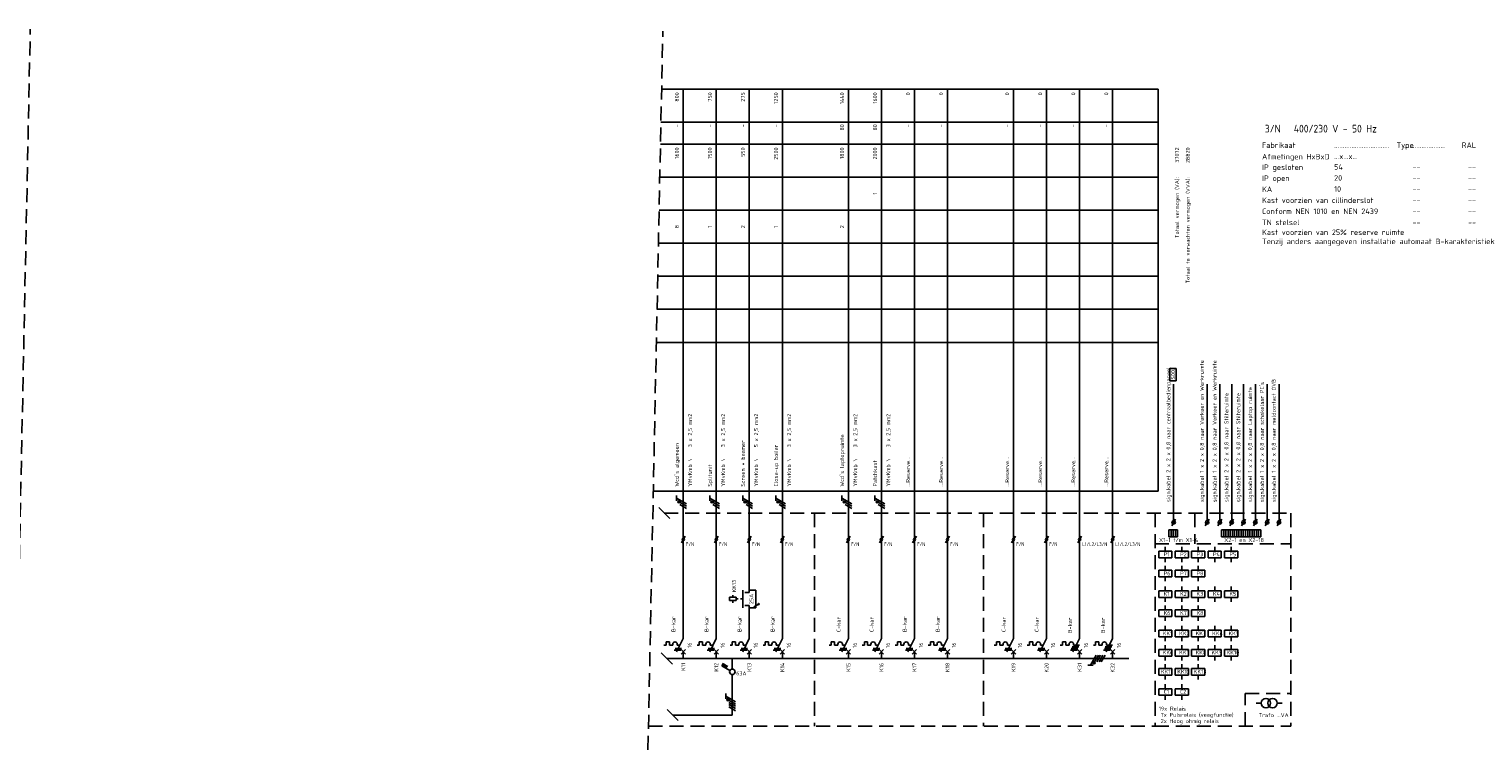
# Model space of a CAD drawing. Extents: x -1224 to 18134, y -20786 to 3554.
# Tile 42 of 88: x 3426 to 4086, y -1209 to -882. Entities that reach past the tile are written whole.
import ezdxf
from ezdxf.enums import TextEntityAlignment as Align

# ---------------------------------------------------------------- set-up
doc = ezdxf.new("R2010")
doc.units = 0
doc.linetypes.add('HIDDEN', pattern=[9.525, 6.35, -3.175])
doc.linetypes.add('STABI11', pattern=[2, 1, -1])
doc.layers.get('0').update_dxf_attribs({"linetype": 'CONTINUOUS'})
for name, color, linetype in [('BL$2----', 7, 'CONTINUOUS'), ('E-tekst', 2, 'CONTINUOUS'), ('EL$1----', 3, 'CONTINUOUS'), ('EL$1----_-1LK-A1', 3, 'CONTINUOUS'), ('EL$1----_1LK-A08', 3, 'CONTINUOUS'), ('EL$1----_BGLK-A01', 3, 'CONTINUOUS'), ('EL$1----_BGLK-A2', 3, 'CONTINUOUS'), ('EM6150--_MATEN', 2, 'CONTINUOUS'), ('kast', 1, 'CONTINUOUS')]:
    doc.layers.add(name, color=color, linetype=linetype)
doc.styles.add('2_5', font='ISO.shx', dxfattribs={"height": 2.5})
doc.styles.add('3_5', font='ISO.shx', dxfattribs={"height": 3.5})
doc.styles.add('BURO-018', font='ISO.shx', dxfattribs={"height": 1.8})
doc.styles.get("Standard").update_dxf_attribs({"font": 'iso.shx'})

# ---------------------------------------------------------------- blocks, each defined once
blk = doc.blocks.new('HL3')
at = {"color": 0, "linetype": 'Continuous'}
for p, q in [((-3, 6.98), (-3, 4.48)), ((-3, 5.73), (1.5, 3.13)), ((1.5, 2.13), (-1.5, 3.87)), ((1.5, 1.13), (-1.5, 2.87)), ((1.5, 0.13), (-1.5, 1.87)), ((1.5, -0.87), (-1.5, 0.87))]:
    blk.add_line(p, q, dxfattribs=at)
at = {"color": 0, "linetype": 'Continuous', "const_width": 0.5}
blk.add_lwpolyline([(-1.68, 4.12, 1), (-2.18, 4.12, 1)], format="xyb", close=True, dxfattribs=at)
at = {"color": 0, "linetype": 'Continuous'}
blk.add_circle((-1.93, 4.12), 0.5, dxfattribs=at)
blk = doc.blocks.new('L1')
at = {"color": 0, "linetype": 'Continuous'}
for p, q in [((-3, 73.98), (-3, 71.48)), ((-3, 72.73), (1.5, 70.13)), ((1.5, 69.13), (-1.5, 70.87)), ((1.5, 68.13), (-1.5, 69.87))]:
    blk.add_line(p, q, dxfattribs=at)
at = {"color": 0, "linetype": 'Continuous', "const_width": 0.5}
blk.add_lwpolyline([(-1.68, 71.12, 1), (-2.18, 71.12, 1)], format="xyb", close=True, dxfattribs=at)
at = {"color": 0, "linetype": 'Continuous'}
blk.add_circle((-1.93, 71.12), 0.5, dxfattribs=at)
blk = doc.blocks.new('00P')
at = {"color": 0, "linetype": 'Continuous'}
for p, q in [((0, 31), (3, 31)), ((3, 31), (3, 23)), ((3, 23), (0, 23))]:
    blk.add_line(p, q, dxfattribs=at)
blk = doc.blocks.new('B26')
at = {"color": 0, "linetype": 'Continuous'}
for p, q in [((0, 9), (0, 21)), ((-7.75, 7.5), (-7.75, 6)), ((-6.25, 7.5), (-7.75, 7.5)), ((-6.25, 6), (-6.25, 7.5)), ((0, 9), (-3, 3)), ((-7.75, 6), (-8.75, 6)), ((-6.25, 6), (-4.75, 6)), ((-4.75, 6.5), (-4.75, 6)), ((-4.125, 3.75), (-1.125, 3.75)), ((-3.75, 4.5), (-0.75, 4.5)), ((-2.75, 6.5), (-2.75, 6)), ((-2.75, 6), (-1.5, 6)), ((-1, 4), (1, 2)), ((-1, 2), (1, 4)), ((0, 0), (0, 3))]:
    blk.add_line(p, q, dxfattribs=at)
blk.add_arc((-3.75, 6.5), 1, 0, 180, dxfattribs=at)
at = {"color": 1, "style": 'BURO-018'}
blk.add_attdef('E_VRIJ1', (-3.548, 12), '', height=1.8, rotation=90, dxfattribs=at)
at = {"color": 1, "linetype": 'Continuous', "style": 'BURO-018'}
blk.add_attdef('E_IIA', text='', height=1.8, rotation=90, dxfattribs=at).set_placement((2, 6), align=Align.TOP_CENTER)
blk = doc.blocks.new('m1')
at = {"color": 0, "linetype": 'Continuous'}
blk.add_line((0, 21), (0, 33), dxfattribs=at)
blk = doc.blocks.new('b1s')
at = {"color": 0, "linetype": 'Continuous'}
blk.add_line((0, 33), (0, 54), dxfattribs=at)
blk = doc.blocks.new('m1s')
at = {"color": 0, "linetype": 'Continuous'}
blk.add_line((0, 54), (0, 66), dxfattribs=at)
blk = doc.blocks.new('M2')
at = {"color": 0, "linetype": 'Continuous'}
for p, q in [((-6, 27.75), (-9, 27.75)), ((-9, 27.75), (-9, 26.25)), ((-7.5, 27.75), (-7.5, 28.75)), ((-6, 26.25), (-6, 27.75)), ((-6, 27.25), (-6, 27.25)), ((-3, 23), (-3, 31)), ((-2, 30), (0, 30)), ((0, 30), (0, 33)), ((-9, 26.25), (-6, 26.25)), ((-7.5, 26.25), (-7.5, 25.25)), ((-2, 24), (0, 24)), ((0, 21), (0, 24))]:
    blk.add_line(p, q, dxfattribs=at)
at = {"color": 0, "linetype": 'STABI11'}
blk.add_line((-6, 27), (-3, 27), dxfattribs=at)
at = {"color": 1, "linetype": 'Continuous', "style": 'BURO-018'}
blk.add_attdef('E_VRIJ1', (-6, 30), '', height=1.8, rotation=90, dxfattribs=at)
blk.add_attdef('E_IMS', text='', height=1.8, rotation=90, dxfattribs=at).set_placement((0, 27), align=Align.TOP_CENTER)
blk = doc.blocks.new('B28')
at = {"color": 0, "linetype": 'Continuous'}
for p, q in [((0, 9), (0, 21)), ((-6.25, 7.5), (-7.75, 7.5)), ((-7.75, 7.5), (-7.75, 6)), ((-6.25, 6), (-6.25, 7.5)), ((0, 9), (-3, 3)), ((-7.75, 6), (-8.75, 6)), ((-6.25, 6), (-4.75, 6)), ((-4.75, 6.5), (-4.75, 6)), ((-4.75, 6.5), (-4.75, 6)), ((-4.12, 3.75), (-1.12, 3.75)), ((-3.75, 4.5), (-0.75, 4.5)), ((-3.38, 5.25), (-0.38, 5.25)), ((-2.75, 6.5), (-2.75, 6)), ((-2.75, 6), (0, 6)), ((-1, 4), (1, 2)), ((-1, 2), (1, 4)), ((0, 0), (0, 3))]:
    blk.add_line(p, q, dxfattribs=at)
blk.add_arc((-3.75, 6.5), 1, 0, 180, dxfattribs=at)
at = {"color": 1, "style": 'BURO-018'}
blk.add_attdef('E_VRIJ1', (-3.49, 11.47), '', height=1.8, rotation=90, dxfattribs=at)
at = {"color": 1, "linetype": 'Continuous', "style": 'BURO-018'}
blk.add_attdef('E_IIA', text='', height=1.8, rotation=90, dxfattribs=at).set_placement((2, 6), align=Align.TOP_CENTER)
blk = doc.blocks.new('1P')
at = {"color": 0, "linetype": 'Continuous'}
blk.add_line((1.5, 0.9), (-1.5, -0.9), dxfattribs=at)
blk = doc.blocks.new('0302A1_')
at = {"color": 0, "linetype": 'Continuous'}
blk.add_line((-0.87, -1.5), (0.87, 1.5), dxfattribs=at)
at = {"color": 0, "const_width": 0.5}
blk.add_lwpolyline([(-0.25, 0, 1), (0.25, 0, 1)], format="xyb", close=True, dxfattribs=at)
at = {"color": 0, "linetype": 'Continuous'}
blk.add_circle((0, 0), 0.5, dxfattribs=at)

msp = doc.modelspace()

# ---------------------------------------------------------------- linework, layer by layer
at = {"layer": 'BL$2----', "color": 3}
for p, q in [((3798.28, -1146.9), (3798.28, -1134.9)), ((3813.28, -1134.9), (3813.28, -1146.9)), ((3828.28, -1146.9), (3828.28, -1134.9)), ((3843.28, -1134.9), (3843.28, -1148.31))]:
    msp.add_line(p, q, dxfattribs=at)
at = {"layer": 'EL$1----', "linetype": 'HIDDEN'}
for p, q in [((3419.99, -1208.41), (3426.73, -882.19)), ((3707.25, -1209.43), (3713.99, -883.2))]:
    msp.add_line(p, q, dxfattribs=at)
at = {"layer": 'EL$1----'}
for p, q in [((3717.21, -1104.43), (3712.14, -1099.37)), ((3718.32, -1170.43), (3713.25, -1165.37)), ((3983.46, -1188.19), (3985.75, -1188.19)), ((3993.05, -1188.24), (3995.34, -1188.24)), ((3721.01, -1196.13), (3715.94, -1191.06)), ((3718.47, -1193.59), (3745.55, -1193.59))]:
    msp.add_line(p, q, dxfattribs=at)
at = {"layer": 'EL$1----', "linetype": 'Continuous'}
for p, q in [((3945.13, -1107.63), (3946.86, -1104.63)), ((3960.34, -1107.63), (3962.07, -1104.63)), ((3966.13, -1107.63), (3967.86, -1104.63)), ((3971.51, -1107.63), (3973.24, -1104.63)), ((3976.88, -1107.63), (3978.61, -1104.63)), ((3982.26, -1107.63), (3983.99, -1104.63)), ((3987.63, -1107.63), (3989.37, -1104.63)), ((3993.01, -1107.63), (3994.74, -1104.63)), ((3745.55, -1172.65), (3745.55, -1167.9)), ((3740.8, -1171.24), (3741.5, -1170.03)), ((3744.46, -1173.36), (3740.8, -1171.24)), ((3741.4, -1171.59), (3742.1, -1170.38)), ((3742.01, -1171.94), (3742.71, -1170.73)), ((3742.61, -1172.29), (3743.31, -1171.08)), ((3745.55, -1193.59), (3745.55, -1175.32))]:
    msp.add_line(p, q, dxfattribs=at)
for centre, radius in [((3945.99, -1106.13), 0.8), ((3961.21, -1106.13), 0.8), ((3967, -1106.13), 0.8), ((3972.37, -1106.13), 0.8), ((3977.75, -1106.13), 0.8), ((3983.12, -1106.13), 0.8), ((3988.5, -1106.13), 0.8), ((3993.88, -1106.13), 0.8), ((3745.55, -1173.98), 1.25)]:
    msp.add_circle(centre, radius, dxfattribs=at)
at = {"layer": 'EL$1----'}
for centre, radius in [((3757.55, -1143.24), 0.283), ((3987.9, -1188.19), 2.15), ((3990.9, -1188.19), 2.15)]:
    msp.add_circle(centre, radius, dxfattribs=at)
at = {"layer": 'EL$1----_-1LK-A1', "color": 1, "linetype": 'HIDDEN'}
for p, q in [((3937.53, -1115.92), (3999.26, -1115.92)), ((3937.53, -1198.63), (3999.26, -1198.63))]:
    msp.add_line(p, q, dxfattribs=at)
at = {"layer": 'EL$1----_-1LK-A1', "linetype": 'Continuous'}
for p, q in [((3945.22, -1119.19), (3939.22, -1119.19)), ((3939.22, -1119.19), (3939.22, -1122.19)), ((3939.22, -1122.19), (3945.22, -1122.19)), ((3942.22, -1119.19), (3942.22, -1117.19)), ((3942.22, -1122.19), (3942.22, -1124.19)), ((3945.22, -1122.19), (3945.22, -1119.19)), ((3945.22, -1120.19), (3945.22, -1120.19)), ((3952.69, -1119.19), (3946.69, -1119.19)), ((3946.69, -1119.19), (3946.69, -1122.19)), ((3946.69, -1122.19), (3952.69, -1122.19)), ((3949.69, -1119.19), (3949.69, -1117.19)), ((3949.69, -1122.19), (3949.69, -1124.19)), ((3952.69, -1122.19), (3952.69, -1119.19)), ((3952.69, -1120.19), (3952.69, -1120.19)), ((3960.17, -1119.19), (3954.17, -1119.19)), ((3954.17, -1119.19), (3954.17, -1122.19)), ((3954.17, -1122.19), (3960.17, -1122.19)), ((3957.17, -1119.19), (3957.17, -1117.19)), ((3957.17, -1122.19), (3957.17, -1124.19)), ((3960.17, -1122.19), (3960.17, -1119.19)), ((3960.17, -1120.19), (3960.17, -1120.19)), ((3967.64, -1119.19), (3961.64, -1119.19)), ((3961.64, -1119.19), (3961.64, -1122.19)), ((3961.64, -1122.19), (3967.64, -1122.19)), ((3964.64, -1119.19), (3964.64, -1117.19)), ((3964.64, -1122.19), (3964.64, -1124.19)), ((3967.64, -1122.19), (3967.64, -1119.19)), ((3967.64, -1120.19), (3967.64, -1120.19)), ((3975.11, -1119.19), (3969.11, -1119.19)), ((3969.11, -1119.19), (3969.11, -1122.19)), ((3969.11, -1122.19), (3975.11, -1122.19)), ((3972.11, -1119.19), (3972.11, -1117.19)), ((3972.11, -1122.19), (3972.11, -1124.19)), ((3975.11, -1122.19), (3975.11, -1119.19)), ((3975.11, -1120.19), (3975.11, -1120.19)), ((3945.22, -1127.88), (3939.22, -1127.88)), ((3939.22, -1127.88), (3939.22, -1130.88)), ((3942.22, -1127.88), (3942.22, -1125.88)), ((3945.22, -1130.88), (3945.22, -1127.88)), ((3945.22, -1128.88), (3945.22, -1128.88)), ((3952.69, -1127.88), (3946.69, -1127.88)), ((3946.69, -1127.88), (3946.69, -1130.88)), ((3949.69, -1127.88), (3949.69, -1125.88)), ((3952.69, -1130.88), (3952.69, -1127.88)), ((3952.69, -1128.88), (3952.69, -1128.88)), ((3960.17, -1127.88), (3954.17, -1127.88)), ((3954.17, -1127.88), (3954.17, -1130.88)), ((3957.17, -1127.88), (3957.17, -1125.88)), ((3960.17, -1130.88), (3960.17, -1127.88)), ((3960.17, -1128.88), (3960.17, -1128.88)), ((3939.22, -1130.88), (3945.22, -1130.88)), ((3942.22, -1130.88), (3942.22, -1132.88)), ((3942.22, -1137.18), (3942.22, -1135.18)), ((3946.69, -1130.88), (3952.69, -1130.88)), ((3949.69, -1130.88), (3949.69, -1132.88)), ((3949.69, -1137.18), (3949.69, -1135.18)), ((3954.17, -1130.88), (3960.17, -1130.88)), ((3957.17, -1130.88), (3957.17, -1132.88)), ((3957.17, -1137.18), (3957.17, -1135.18)), ((3964.64, -1137.18), (3964.64, -1135.18)), ((3972.11, -1137.18), (3972.11, -1135.18)), ((3945.22, -1137.18), (3939.22, -1137.18)), ((3939.22, -1137.18), (3939.22, -1140.18)), ((3939.22, -1140.18), (3945.22, -1140.18)), ((3942.22, -1140.18), (3942.22, -1142.18)), ((3945.22, -1140.18), (3945.22, -1137.18)), ((3945.22, -1138.18), (3945.22, -1138.18)), ((3952.69, -1137.18), (3946.69, -1137.18)), ((3946.69, -1137.18), (3946.69, -1140.18)), ((3946.69, -1140.18), (3952.69, -1140.18)), ((3949.69, -1140.18), (3949.69, -1142.18)), ((3952.69, -1140.18), (3952.69, -1137.18)), ((3952.69, -1138.18), (3952.69, -1138.18)), ((3960.17, -1137.18), (3954.17, -1137.18)), ((3954.17, -1137.18), (3954.17, -1140.18)), ((3954.17, -1140.18), (3960.17, -1140.18)), ((3957.17, -1140.18), (3957.17, -1142.18)), ((3960.17, -1140.18), (3960.17, -1137.18)), ((3960.17, -1138.18), (3960.17, -1138.18)), ((3967.64, -1137.18), (3961.64, -1137.18)), ((3961.64, -1137.18), (3961.64, -1140.18)), ((3961.64, -1140.18), (3967.64, -1140.18)), ((3964.64, -1140.18), (3964.64, -1142.18)), ((3967.64, -1140.18), (3967.64, -1137.18)), ((3967.64, -1138.18), (3967.64, -1138.18)), ((3975.11, -1137.18), (3969.11, -1137.18)), ((3969.11, -1137.18), (3969.11, -1140.18)), ((3969.11, -1140.18), (3975.11, -1140.18)), ((3972.11, -1140.18), (3972.11, -1142.18)), ((3975.11, -1140.18), (3975.11, -1137.18)), ((3975.11, -1138.18), (3975.11, -1138.18)), ((3945.22, -1145.87), (3939.22, -1145.87)), ((3939.22, -1145.87), (3939.22, -1148.87)), ((3939.22, -1148.87), (3945.22, -1148.87)), ((3942.22, -1145.87), (3942.22, -1143.87)), ((3942.22, -1148.87), (3942.22, -1150.87)), ((3945.22, -1148.87), (3945.22, -1145.87)), ((3945.22, -1146.87), (3945.22, -1146.87)), ((3952.69, -1145.87), (3946.69, -1145.87)), ((3946.69, -1145.87), (3946.69, -1148.87)), ((3946.69, -1148.87), (3952.69, -1148.87)), ((3949.69, -1145.87), (3949.69, -1143.87)), ((3949.69, -1148.87), (3949.69, -1150.87)), ((3952.69, -1148.87), (3952.69, -1145.87)), ((3952.69, -1146.87), (3952.69, -1146.87)), ((3960.17, -1145.87), (3954.17, -1145.87)), ((3954.17, -1145.87), (3954.17, -1148.87)), ((3954.17, -1148.87), (3960.17, -1148.87)), ((3957.17, -1145.87), (3957.17, -1143.87)), ((3957.17, -1148.87), (3957.17, -1150.87)), ((3960.17, -1148.87), (3960.17, -1145.87)), ((3960.17, -1146.87), (3960.17, -1146.87)), ((3945.22, -1155.11), (3939.22, -1155.11)), ((3939.22, -1155.11), (3939.22, -1158.11)), ((3942.22, -1155.11), (3942.22, -1153.11)), ((3945.22, -1158.11), (3945.22, -1155.11)), ((3952.69, -1155.11), (3946.69, -1155.11)), ((3946.69, -1155.11), (3946.69, -1158.11)), ((3949.69, -1155.11), (3949.69, -1153.11)), ((3952.69, -1158.11), (3952.69, -1155.11)), ((3960.17, -1155.11), (3954.17, -1155.11)), ((3954.17, -1155.11), (3954.17, -1158.11)), ((3957.17, -1155.11), (3957.17, -1153.11)), ((3960.17, -1158.11), (3960.17, -1155.11)), ((3967.64, -1155.11), (3961.64, -1155.11)), ((3961.64, -1155.11), (3961.64, -1158.11)), ((3964.64, -1155.11), (3964.64, -1153.11)), ((3967.64, -1158.11), (3967.64, -1155.11)), ((3975.11, -1155.11), (3969.11, -1155.11)), ((3969.11, -1155.11), (3969.11, -1158.11)), ((3972.11, -1155.11), (3972.11, -1153.11)), ((3975.11, -1158.11), (3975.11, -1155.11)), ((3939.22, -1158.11), (3945.22, -1158.11)), ((3942.22, -1158.11), (3942.22, -1160.11)), ((3942.22, -1163.8), (3942.22, -1161.8)), ((3945.22, -1156.11), (3945.22, -1156.11)), ((3946.69, -1158.11), (3952.69, -1158.11)), ((3949.69, -1158.11), (3949.69, -1160.11)), ((3949.69, -1163.8), (3949.69, -1161.8)), ((3952.69, -1156.11), (3952.69, -1156.11)), ((3954.17, -1158.11), (3960.17, -1158.11)), ((3957.17, -1158.11), (3957.17, -1160.11)), ((3957.17, -1163.8), (3957.17, -1161.8)), ((3960.17, -1156.11), (3960.17, -1156.11)), ((3961.64, -1158.11), (3967.64, -1158.11)), ((3964.64, -1158.11), (3964.64, -1160.11)), ((3964.64, -1163.8), (3964.64, -1161.8)), ((3967.64, -1156.11), (3967.64, -1156.11)), ((3969.11, -1158.11), (3975.11, -1158.11)), ((3972.11, -1158.11), (3972.11, -1160.11)), ((3972.11, -1163.8), (3972.11, -1161.8)), ((3975.11, -1156.11), (3975.11, -1156.11)), ((3945.22, -1163.8), (3939.22, -1163.8)), ((3939.22, -1163.8), (3939.22, -1166.8)), ((3939.22, -1166.8), (3945.22, -1166.8)), ((3942.22, -1166.8), (3942.22, -1168.8)), ((3945.22, -1166.8), (3945.22, -1163.8)), ((3945.22, -1164.8), (3945.22, -1164.8)), ((3952.69, -1163.8), (3946.69, -1163.8)), ((3946.69, -1163.8), (3946.69, -1166.8)), ((3946.69, -1166.8), (3952.69, -1166.8)), ((3949.69, -1166.8), (3949.69, -1168.8)), ((3952.69, -1166.8), (3952.69, -1163.8)), ((3952.69, -1164.8), (3952.69, -1164.8)), ((3960.17, -1163.8), (3954.17, -1163.8)), ((3954.17, -1163.8), (3954.17, -1166.8)), ((3954.17, -1166.8), (3960.17, -1166.8)), ((3957.17, -1166.8), (3957.17, -1168.8)), ((3960.17, -1166.8), (3960.17, -1163.8)), ((3960.17, -1164.8), (3960.17, -1164.8)), ((3967.64, -1163.8), (3961.64, -1163.8)), ((3961.64, -1163.8), (3961.64, -1166.8)), ((3961.64, -1166.8), (3967.64, -1166.8)), ((3964.64, -1166.8), (3964.64, -1168.8)), ((3967.64, -1166.8), (3967.64, -1163.8)), ((3967.64, -1164.8), (3967.64, -1164.8)), ((3975.11, -1163.8), (3969.11, -1163.8)), ((3969.11, -1163.8), (3969.11, -1166.8)), ((3969.11, -1166.8), (3975.11, -1166.8)), ((3972.11, -1166.8), (3972.11, -1168.8)), ((3975.11, -1166.8), (3975.11, -1163.8)), ((3975.11, -1164.8), (3975.11, -1164.8)), ((3945.22, -1172.49), (3939.22, -1172.49)), ((3939.22, -1172.49), (3939.22, -1175.49)), ((3942.22, -1172.49), (3942.22, -1170.49)), ((3945.22, -1175.49), (3945.22, -1172.49)), ((3945.22, -1173.49), (3945.22, -1173.49)), ((3952.69, -1172.49), (3946.69, -1172.49)), ((3946.69, -1172.49), (3946.69, -1175.49)), ((3949.69, -1172.49), (3949.69, -1170.49)), ((3952.69, -1175.49), (3952.69, -1172.49)), ((3952.69, -1173.49), (3952.69, -1173.49)), ((3960.17, -1172.49), (3954.17, -1172.49)), ((3954.17, -1172.49), (3954.17, -1175.49)), ((3957.17, -1172.49), (3957.17, -1170.49)), ((3960.17, -1175.49), (3960.17, -1172.49)), ((3960.17, -1173.49), (3960.17, -1173.49)), ((3939.22, -1175.49), (3945.22, -1175.49)), ((3945.22, -1181.63), (3939.22, -1181.63)), ((3939.22, -1181.63), (3939.22, -1184.63)), ((3942.22, -1175.49), (3942.22, -1177.49)), ((3942.22, -1181.63), (3942.22, -1179.63)), ((3945.22, -1184.63), (3945.22, -1181.63)), ((3946.69, -1175.49), (3952.69, -1175.49)), ((3952.69, -1181.63), (3946.69, -1181.63)), ((3946.69, -1181.63), (3946.69, -1184.63)), ((3949.69, -1175.49), (3949.69, -1177.49)), ((3949.69, -1181.63), (3949.69, -1179.63)), ((3952.69, -1184.63), (3952.69, -1181.63)), ((3954.17, -1175.49), (3960.17, -1175.49)), ((3957.17, -1175.49), (3957.17, -1177.49)), ((3939.22, -1184.63), (3945.22, -1184.63)), ((3942.22, -1184.63), (3942.22, -1186.63)), ((3945.22, -1182.63), (3945.22, -1182.63)), ((3946.69, -1184.63), (3952.69, -1184.63)), ((3949.69, -1184.63), (3949.69, -1186.63)), ((3952.69, -1182.63), (3952.69, -1182.63))]:
    msp.add_line(p, q, dxfattribs=at)
at = {"layer": 'EL$1----_1LK-A08', "color": 2}
for p, q in [((3944.34, -1041.84), (3944.34, -1036.31)), ((3944.34, -1036.31), (3947.17, -1036.31)), ((3947.17, -1036.31), (3947.17, -1041.84)), ((3947.17, -1041.84), (3944.34, -1041.84))]:
    msp.add_line(p, q, dxfattribs=at)
at = {"layer": 'EL$1----_1LK-A08'}
for p, q in [((3945.99, -1105.33), (3945.99, -1043.32)), ((3961.21, -1105.33), (3961.21, -1043.32)), ((3967, -1105.33), (3967, -1043.32)), ((3972.37, -1105.33), (3972.37, -1043.32)), ((3977.75, -1105.33), (3977.75, -1043.32)), ((3983.12, -1105.33), (3983.12, -1043.32)), ((3988.5, -1105.33), (3988.5, -1043.32)), ((3993.88, -1105.33), (3993.88, -1043.32)), ((3943.83, -1109.44), (3943.83, -1112.68)), ((3943.83, -1109.44), (3944.82, -1109.44)), ((3943.83, -1112.68), (3944.82, -1112.68)), ((3944.82, -1109.44), (3944.82, -1112.68)), ((3944.82, -1109.44), (3944.82, -1112.68)), ((3944.82, -1109.44), (3945.81, -1109.44)), ((3944.82, -1112.68), (3945.81, -1112.68)), ((3945.81, -1109.44), (3945.81, -1112.68)), ((3945.81, -1109.44), (3945.81, -1112.68)), ((3945.81, -1109.44), (3946.8, -1109.44)), ((3945.81, -1112.68), (3946.8, -1112.68)), ((3946.8, -1109.44), (3946.8, -1112.68)), ((3946.8, -1109.44), (3946.8, -1112.68)), ((3946.8, -1109.44), (3947.78, -1109.44)), ((3946.8, -1112.68), (3947.78, -1112.68)), ((3947.78, -1109.44), (3947.78, -1112.68)), ((3967.76, -1109.44), (3967.76, -1112.68)), ((3967.76, -1109.44), (3968.75, -1109.44)), ((3967.76, -1112.68), (3968.75, -1112.68)), ((3968.75, -1109.44), (3968.75, -1112.68)), ((3968.75, -1109.44), (3968.75, -1112.68)), ((3968.75, -1109.44), (3969.74, -1109.44)), ((3968.75, -1112.68), (3969.74, -1112.68)), ((3969.74, -1109.44), (3969.74, -1112.68)), ((3969.74, -1109.44), (3969.74, -1112.68)), ((3969.74, -1109.44), (3970.72, -1109.44)), ((3969.74, -1112.68), (3970.72, -1112.68)), ((3970.72, -1109.44), (3970.72, -1112.68)), ((3970.72, -1109.44), (3970.72, -1112.68)), ((3970.72, -1109.44), (3971.71, -1109.44)), ((3970.72, -1112.68), (3971.71, -1112.68)), ((3971.71, -1109.44), (3971.71, -1112.68)), ((3971.71, -1109.44), (3971.71, -1112.68)), ((3971.71, -1109.44), (3972.7, -1109.44)), ((3971.71, -1112.68), (3972.7, -1112.68)), ((3972.7, -1109.44), (3972.7, -1112.68)), ((3972.7, -1109.44), (3972.7, -1112.68)), ((3972.7, -1109.44), (3973.69, -1109.44)), ((3972.7, -1112.68), (3973.69, -1112.68)), ((3973.69, -1109.44), (3973.69, -1112.68)), ((3973.69, -1109.44), (3973.69, -1112.68)), ((3973.69, -1109.44), (3974.68, -1109.44)), ((3973.69, -1112.68), (3974.68, -1112.68)), ((3974.68, -1109.44), (3974.68, -1112.68)), ((3974.68, -1109.44), (3974.68, -1112.68)), ((3974.68, -1109.44), (3975.66, -1109.44)), ((3974.68, -1112.68), (3975.66, -1112.68)), ((3975.66, -1109.44), (3975.66, -1112.68)), ((3975.66, -1109.44), (3975.66, -1112.68)), ((3975.66, -1109.44), (3976.65, -1109.44)), ((3975.66, -1112.68), (3976.65, -1112.68)), ((3976.65, -1109.44), (3976.65, -1112.68)), ((3976.65, -1109.44), (3976.65, -1112.68)), ((3976.65, -1109.44), (3977.64, -1109.44)), ((3976.65, -1112.68), (3977.64, -1112.68)), ((3977.64, -1109.44), (3977.64, -1112.68)), ((3977.64, -1109.44), (3977.64, -1112.68)), ((3977.64, -1109.44), (3977.64, -1112.68)), ((3977.64, -1109.44), (3978.63, -1109.44)), ((3977.64, -1112.68), (3978.63, -1112.68)), ((3978.63, -1109.44), (3978.63, -1112.68)), ((3978.63, -1109.44), (3978.63, -1112.68)), ((3978.63, -1109.44), (3979.62, -1109.44)), ((3978.63, -1112.68), (3979.62, -1112.68)), ((3979.62, -1109.44), (3979.62, -1112.68)), ((3979.62, -1109.44), (3979.62, -1112.68)), ((3979.62, -1109.44), (3980.6, -1109.44)), ((3979.62, -1112.68), (3980.6, -1112.68)), ((3980.6, -1109.44), (3980.6, -1112.68)), ((3980.6, -1109.44), (3980.6, -1112.68)), ((3980.6, -1109.44), (3981.59, -1109.44)), ((3980.6, -1112.68), (3981.59, -1112.68)), ((3981.59, -1109.44), (3981.59, -1112.68)), ((3981.59, -1109.44), (3981.59, -1112.68)), ((3981.59, -1109.44), (3982.58, -1109.44)), ((3981.59, -1112.68), (3982.58, -1112.68)), ((3982.58, -1109.44), (3982.58, -1112.68)), ((3982.58, -1109.44), (3982.58, -1112.68)), ((3982.58, -1109.44), (3983.57, -1109.44)), ((3982.58, -1112.68), (3983.57, -1112.68)), ((3983.57, -1109.44), (3983.57, -1112.68)), ((3983.57, -1109.44), (3983.57, -1112.68)), ((3983.57, -1109.44), (3984.55, -1109.44)), ((3983.57, -1112.68), (3984.55, -1112.68)), ((3984.55, -1109.44), (3984.55, -1112.68)), ((3984.55, -1109.44), (3984.55, -1112.68)), ((3984.55, -1109.44), (3985.54, -1109.44)), ((3984.55, -1112.68), (3985.54, -1112.68)), ((3985.54, -1109.44), (3985.54, -1112.68)), ((3985.54, -1109.44), (3985.54, -1112.68))]:
    msp.add_line(p, q, dxfattribs=at)
at = {"layer": 'EL$1----_BGLK-A01', "color": 1}
for p, q in [((3713.45, -909.4), (3939.03, -909.4)), ((3939.03, -1091.9), (3939.03, -909.4)), ((3713.14, -924.4), (3939.03, -924.4)), ((3712.93, -934.4), (3939.03, -934.4)), ((3712.62, -949.4), (3939.03, -949.4)), ((3712.31, -964.4), (3939.03, -964.4)), ((3712, -979.4), (3939.03, -979.4)), ((3711.69, -994.4), (3939.03, -994.4)), ((3711.38, -1009.4), (3939.03, -1009.4)), ((3711.07, -1024.4), (3939.03, -1024.4)), ((3709.68, -1091.9), (3939.03, -1091.9))]:
    msp.add_line(p, q, dxfattribs=at)
at = {"layer": 'EL$1----_BGLK-A01'}
for p, q in [((3723.28, -1101.9), (3723.28, -909.4)), ((3738.28, -1101.9), (3738.28, -909.4)), ((3753.28, -1101.9), (3753.28, -909.4)), ((3768.28, -1101.9), (3768.28, -909.4)), ((3798.28, -1101.9), (3798.28, -909.4)), ((3813.28, -1101.9), (3813.28, -909.4)), ((3828.28, -1101.9), (3828.28, -909.4)), ((3843.28, -1101.9), (3843.28, -909.4)), ((3873.28, -1101.9), (3873.28, -909.4)), ((3888.28, -1101.9), (3888.28, -909.4)), ((3903.28, -1101.9), (3903.28, -909.4)), ((3918.28, -1101.9), (3918.28, -909.4))]:
    msp.add_line(p, q, dxfattribs=at)
at = {"layer": 'EL$1----_BGLK-A01', "color": 1, "linetype": 'HIDDEN'}
for p, q in [((3714.68, -1101.9), (3841.24, -1101.9)), ((3937.53, -1101.9), (3937.53, -1198.63))]:
    msp.add_line(p, q, dxfattribs=at)
at = {"layer": 'EL$1----_BGLK-A01'}
for points in [[(3730.78, -1167.9, 0.7, 0.7, 0), (3715.78, -1167.9, 0.7, 0.7, 0)], [(3745.78, -1167.9, 0.7, 0.7, 0), (3730.78, -1167.9, 0.7, 0.7, 0)], [(3760.78, -1167.9, 0.7, 0.7, 0), (3745.78, -1167.9, 0.7, 0.7, 0)], [(3775.78, -1167.9, 0.7, 0.7, 0), (3760.78, -1167.9, 0.7, 0.7, 0)], [(3790.78, -1167.9, 0.7, 0.7, 0), (3775.78, -1167.9, 0.7, 0.7, 0)], [(3805.78, -1167.9, 0.7, 0.7, 0), (3790.78, -1167.9, 0.7, 0.7, 0)], [(3820.78, -1167.9, 0.7, 0.7, 0), (3805.78, -1167.9, 0.7, 0.7, 0)], [(3835.78, -1167.9, 0.7, 0.7, 0), (3820.78, -1167.9, 0.7, 0.7, 0)], [(3850.78, -1167.9, 0.7, 0.7, 0), (3835.78, -1167.9, 0.7, 0.7, 0)], [(3865.78, -1167.9, 0.7, 0.7, 0), (3850.78, -1167.9, 0.7, 0.7, 0)], [(3880.78, -1167.9, 0.7, 0.7, 0), (3865.78, -1167.9, 0.7, 0.7, 0)], [(3895.78, -1167.9, 0.7, 0.7, 0), (3880.78, -1167.9, 0.7, 0.7, 0)], [(3910.78, -1167.9, 0.7, 0.7, 0), (3895.78, -1167.9, 0.7, 0.7, 0)], [(3925.78, -1167.9, 0.7, 0.7, 0), (3910.78, -1167.9, 0.7, 0.7, 0)]]:
    msp.add_lwpolyline(points, format="xyseb", dxfattribs=at)
at = {"layer": 'EL$1----_BGLK-A2', "color": 1, "linetype": 'HIDDEN'}
for p, q in [((3714.68, -1101.9), (3999.26, -1101.9)), ((3782.85, -1101.9), (3782.85, -1198.63)), ((3859.61, -1101.9), (3859.61, -1198.63)), ((3937.53, -1101.9), (3937.53, -1198.63)), ((3955.6, -1101.9), (3955.6, -1115.92)), ((3999.26, -1101.9), (3999.26, -1198.63)), ((3978.51, -1198.63), (3978.51, -1183.89)), ((3978.51, -1183.89), (3999.26, -1183.89))]:
    msp.add_line(p, q, dxfattribs=at)
at = {"layer": 'kast', "color": 1, "linetype": 'HIDDEN'}
msp.add_line((3707.47, -1198.63), (3937.53, -1198.63), dxfattribs=at)

# ---------------------------------------------------------------- block references
at = {"layer": 'EL$1----'}
for name, p in [('L1', (3723.28, -1167.9)), ('L1', (3738.28, -1167.9)), ('L1', (3753.28, -1167.9)), ('L1', (3768.28, -1167.9)), ('L1', (3798.28, -1167.9)), ('L1', (3813.28, -1167.9)), ('0302A1_', (3723.28, -1113.9)), ('0302A1_', (3738.28, -1113.9)), ('0302A1_', (3753.28, -1113.9)), ('0302A1_', (3768.28, -1113.9)), ('0302A1_', (3798.28, -1113.9)), ('0302A1_', (3813.28, -1113.9)), ('0302A1_', (3828.28, -1113.9)), ('0302A1_', (3843.28, -1113.9)), ('0302A1_', (3873.28, -1113.9)), ('0302A1_', (3888.28, -1113.9)), ('0302A1_', (3903.28, -1113.9)), ('0302A1_', (3918.28, -1113.9)), ('00P', (3753.28, -1167.9)), ('HL3', (3745.55, -1190.75))]:
    msp.add_blockref(name, p, dxfattribs=at)
at = {"layer": 'EL$1----', "xscale": 0.6399999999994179, "yscale": 0.6399999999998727, "zscale": 0.6400000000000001}
msp.add_blockref('1P', (3756.36, -1143.93), dxfattribs=at)
at = {"layer": 'EL$1----', "color": 1, "rotation": 90}
msp.add_blockref('HL3', (3913.98, -1167.9), dxfattribs=at)
at = {"layer": 'EL$1----_BGLK-A01'}
for name, p in [('m1s', (3723.28, -1167.9)), ('m1s', (3738.28, -1167.9)), ('m1s', (3753.28, -1167.9)), ('m1s', (3768.28, -1167.9)), ('m1s', (3798.28, -1167.9)), ('m1s', (3813.28, -1167.9)), ('m1s', (3828.28, -1167.9)), ('m1s', (3843.28, -1167.9)), ('m1s', (3873.28, -1167.9)), ('m1s', (3888.28, -1167.9)), ('m1s', (3903.28, -1167.9)), ('m1s', (3918.28, -1167.9)), ('b1s', (3723.28, -1167.9)), ('b1s', (3738.28, -1167.9)), ('b1s', (3753.28, -1167.9)), ('b1s', (3768.28, -1167.9)), ('b1s', (3798.28, -1167.9)), ('b1s', (3813.28, -1167.9)), ('b1s', (3828.28, -1167.9)), ('b1s', (3843.28, -1167.9)), ('b1s', (3873.28, -1167.9)), ('b1s', (3888.28, -1167.9)), ('b1s', (3903.28, -1167.9)), ('b1s', (3918.28, -1167.9)), ('m1', (3723.28, -1167.9)), ('m1', (3738.28, -1167.9)), ('m1', (3768.28, -1167.9)), ('m1', (3873.28, -1167.9)), ('m1', (3888.28, -1167.9)), ('m1', (3903.28, -1167.9)), ('m1', (3918.28, -1167.9))]:
    msp.add_blockref(name, p, dxfattribs=at)
for name, p, values in [('M2', (3753.28, -1167.9), {'E_IMS': '25A', 'E_VRIJ1': 'KK13'}), ('B26', (3723.28, -1167.9), {'E_IIA': '16', 'E_VRIJ1': 'B-kar'}), ('B26', (3738.28, -1167.9), {'E_IIA': '16', 'E_VRIJ1': 'B-kar'}), ('B26', (3753.28, -1167.9), {'E_IIA': '16', 'E_VRIJ1': 'B-kar'}), ('B26', (3768.28, -1167.9), {'E_IIA': '16', 'E_VRIJ1': 'B-kar'}), ('B26', (3798.28, -1167.9), {'E_IIA': '16', 'E_VRIJ1': 'C-kar'}), ('B26', (3813.28, -1167.9), {'E_IIA': '16', 'E_VRIJ1': 'C-kar'}), ('B26', (3828.28, -1167.9), {'E_IIA': '16', 'E_VRIJ1': 'B-kar'}), ('B26', (3843.28, -1167.9), {'E_IIA': '16', 'E_VRIJ1': 'B-kar'}), ('B26', (3873.28, -1167.9), {'E_IIA': '16', 'E_VRIJ1': 'C-kar'}), ('B26', (3888.28, -1167.9), {'E_IIA': '16', 'E_VRIJ1': 'C-kar'}), ('B28', (3903.28, -1167.9), {'E_IIA': '16', 'E_VRIJ1': 'B-kar'}), ('B28', (3918.28, -1167.9), {'E_IIA': '16', 'E_VRIJ1': 'B-kar'})]:
    msp.add_blockref(name, p, dxfattribs=at).add_auto_attribs(values)

# ---------------------------------------------------------------- texts
at = {"layer": 'E-tekst', "color": 1, "width": 0.8}
for s, p in [('F/N', (3724.52, -1116.91)), ('F/N', (3739.52, -1116.91)), ('F/N', (3754.52, -1116.91)), ('F/N', (3769.52, -1116.91)), ('F/N', (3799.52, -1116.91)), ('F/N', (3814.52, -1116.91)), ('F/N', (3829.52, -1116.91)), ('F/N', (3844.52, -1116.91)), ('F/N', (3874.52, -1116.91)), ('F/N', (3889.52, -1116.91)), ('L1/L2/L3/N', (3904.52, -1116.91)), ('L1/L2/L3/N', (3919.52, -1116.91))]:
    msp.add_text(s, height=1.8, dxfattribs=at).set_placement(p)
at = {"layer": 'EL$1----', "color": 1, "style": 'BURO-018'}
msp.add_text('S00..', height=1.8, rotation=90, dxfattribs=at).set_placement((3944.82, -1041.31), align=Align.TOP_LEFT)
msp.add_text('63A', height=1.8, dxfattribs=at).set_placement((3749.67, -1173.76), align=Align.TOP_CENTER)
at = {"layer": 'EL$1----_-1LK-A1', "color": 1, "style": 'BURO-018'}
for s, p in [('sign.kabel 2 x 2 x 0,8 naar centraalbedienpaneel', (3944.49, -1096.96)), ('sign.kabel 1 x 2 x 0,8 naar Verkeer en Werkruimte', (3959.71, -1096.96)), ('sign.kabel 1 x 2 x 0,8 naar Verkeer en Werkruimte', (3965.49, -1096.96)), ("sign.kabel 1 x 2 x 0,8 naar schakelaar PC's", (3987, -1096.96)), ('sign.kabel 1 x 2 x 0,8 naar meldcontact OVB', (3992.37, -1096.96)), ('sign.kabel 2 x 2 x 0,8 naar Stilteruimte', (3970.87, -1096.96)), ('sign.kabel 2 x 2 x 0,8 naar Stilteruimte', (3976.25, -1096.96)), ('sign.kabel 1 x 2 x 0,8 naar Laptop ruimte', (3981.62, -1096.96))]:
    msp.add_text(s, height=1.8, rotation=90, dxfattribs=at).set_placement(p)
at = {"layer": 'EL$1----_-1LK-A1', "color": 1, "linetype": 'Continuous', "style": 'BURO-018'}
for s, p in [('X1-1 t/m X1-4', (3939.4, -1115.04)), ('X2-1 en X2-18', (3968.99, -1115.04)), ('P1', (3941.44, -1121.49)), ('P2', (3948.92, -1121.49)), ('P3', (3956.39, -1121.49)), ('P4', (3963.86, -1121.49)), ('P5', (3971.34, -1121.49)), ('P6', (3941.44, -1130.18)), ('P7', (3948.92, -1130.18)), ('P8', (3956.39, -1130.18)), ('K1', (3941.44, -1139.48)), ('K2', (3948.92, -1139.48)), ('K3', (3956.39, -1139.48)), ('K4', (3963.86, -1139.48)), ('K5', (3971.34, -1139.48)), ('K6', (3941.44, -1148.17)), ('K7', (3948.92, -1148.17)), ('K8', (3956.39, -1148.17)), ('KK1', (3941.06, -1157.41)), ('KK2', (3948.53, -1157.41)), ('KK3', (3956.01, -1157.41)), ('KK4', (3963.48, -1157.41)), ('KK5', (3970.95, -1157.41)), ('KK6', (3941.06, -1166.1)), ('KK7', (3948.53, -1166.1)), ('KK8', (3956.01, -1166.1)), ('KK9', (3963.22, -1166.1)), ('KK10', (3970.09, -1166.1)), ('KK11', (3940.2, -1174.79)), ('KK12', (3947.67, -1174.79)), ('KK13', (3955.14, -1174.79)), ('C1', (3941.44, -1183.93)), ('C2', (3948.92, -1183.93)), ('19x Relais', (3939.22, -1191.59)), ('7x Pulsrelais (veegfunctie)', (3940.12, -1194.4)), ('Trafo ...VA', (3984.65, -1194.54)), ('2x Hoog ohmig relais', (3940.14, -1197.23))]:
    msp.add_text(s, height=1.8, dxfattribs=at).set_placement(p)
at = {"layer": 'EL$1----_BGLK-A01', "color": 1, "style": 'BURO-018'}
for s, p in [('800', (3721.28, -910.9)), ('750', (3736.28, -910.9)), ('275', (3751.28, -910.9)), ('1250', (3766.28, -910.9)), ('1440', (3796.28, -910.9)), ('1600', (3811.28, -910.9)), ('0', (3826.28, -910.9)), ('0', (3841.28, -910.9)), ('0', (3871.28, -910.9)), ('0', (3886.28, -910.9)), ('0', (3901.28, -910.9)), ('0', (3916.28, -910.9)), ('-', (3721.28, -925.4)), ('-', (3736.28, -925.4)), ('-', (3751.28, -925.4)), ('-', (3766.28, -925.4)), ('80', (3796.28, -925.4)), ('80', (3811.28, -925.4)), ('-', (3826.28, -925.4)), ('-', (3841.28, -925.4)), ('-', (3871.28, -925.4)), ('-', (3886.28, -925.4)), ('-', (3901.28, -925.4)), ('-', (3916.28, -925.4)), ('1600', (3721.28, -935.9)), ('1500', (3736.28, -935.9)), ('550', (3751.28, -935.9)), ('2500', (3766.28, -935.9)), ('1800', (3796.28, -935.9)), ('2000', (3811.28, -935.9)), ('37072', (3948.42, -935.9)), ('28820', (3953.33, -935.9)), ('Totaal vermogen (VA):', (3948.42, -949.4)), ('Totaal te verwachten vermogen (VVA):', (3953.33, -949.4))]:
    msp.add_text(s, height=1.8, rotation=90, dxfattribs=at).set_placement(p, align=Align.RIGHT)
for s, p in [('1', (3811.28, -956.9)), ('8', (3721.28, -971.9)), ('1', (3736.28, -971.9)), ('2', (3751.28, -971.9)), ('1', (3766.28, -971.9)), ('2', (3796.28, -971.9))]:
    msp.add_text(s, height=1.8, rotation=90, dxfattribs=at).set_placement(p, align=Align.CENTER)
for s, p in [('YMvKmb \\    3 x 2,5 mm2', (3727.28, -1089.9)), ('YMvKmb \\    3 x 2,5 mm2', (3742.28, -1089.9)), ('YMvKmb \\    5 x 2,5 mm2', (3757.28, -1089.9)), ('YMvKmb \\    3 x 2,5 mm2', (3772.28, -1089.9)), ('YMvKmb \\    3 x 2,5 mm2', (3802.28, -1089.9)), ('YMvKmb \\    3 x 2,5 mm2', (3817.28, -1089.9)), ('Wcd`s laptopruimte', (3796.28, -1089.9)), ('Wcd`s algemeen', (3721.28, -1089.9)), ('Screen + beamer  ', (3751.28, -1089.9)), ('Close-up boiler', (3766.28, -1089.9)), ('Splitunit', (3736.28, -1089.9)), ('Patchkast', (3811.28, -1089.9)), ('...Reserve...', (3826.28, -1089.9)), ('...Reserve...', (3841.28, -1089.9)), ('...Reserve...', (3871.28, -1089.9)), ('...Reserve...', (3886.28, -1089.9)), ('...Reserve...', (3901.28, -1089.9)), ('...Reserve...', (3916.28, -1089.9))]:
    msp.add_text(s, height=1.8, rotation=90, dxfattribs=at).set_placement(p)
for s, p in [('K11', (3723.28, -1169.9)), ('K12', (3738.28, -1169.9)), ('K13', (3753.28, -1169.9)), ('K14', (3768.28, -1169.9)), ('K15', (3798.28, -1169.9)), ('K16', (3813.28, -1169.9)), ('K17', (3828.28, -1169.9)), ('K18', (3843.28, -1169.9)), ('K19', (3873.28, -1169.9)), ('K20', (3888.28, -1169.9)), ('K31', (3903.28, -1169.9)), ('K32', (3918.28, -1169.9))]:
    msp.add_text(s, height=1.8, rotation=90, dxfattribs=at).set_placement(p, align=Align.MIDDLE_RIGHT)
at = {"layer": 'EM6150--_MATEN', "color": 3, "style": '3_5'}
msp.add_text('3/N   400/230 V - 50 Hz', height=3.5, dxfattribs=at).set_placement((3987.4, -927.39), align=Align.MIDDLE_LEFT)
at = {"layer": 'EM6150--_MATEN', "color": 2, "style": '2_5'}
for s, p in [('Fabrikaat', (3986.15, -934.89)), ('................................', (4018.89, -934.84)), ('Afmetingen HxBxD', (3986.15, -940.09)), ('IP gesloten', (3986.15, -944.89)), ('54', (4018.89, -944.76)), ('...x...x...', (4018.89, -939.96)), ('IP open', (3986.15, -949.89)), ('20', (4018.89, -949.76)), ('KA', (3986.15, -954.89)), ('10', (4018.89, -954.76)), ('Conform NEN 1010 en NEN 2439', (3986.15, -964.89)), ('Kast voorzien van cillinderslot', (3986.15, -959.89)), ('TN stelsel', (3986.15, -969.94)), ('Tenzij anders aangegeven installatie automaat B-karakteristiek', (3986.15, -978.57)), ('Kast voorzien van 25%%% reserve ruimte', (3986.15, -974.42))]:
    msp.add_text(s, height=2.5, dxfattribs=at).set_placement(p, align=Align.MIDDLE_LEFT)
for s, p in [('........................', (4069.54, -934.84)), ('Type', (4055.07, -934.89)), ('RAL', (4083.33, -934.89)), ('--', (4058.09, -944.89)), ('--', (4058.09, -949.89)), ('--', (4083.33, -944.89)), ('--', (4083.33, -949.89)), ('--', (4058.09, -954.89)), ('--', (4083.33, -954.89)), ('--', (4058.09, -959.89)), ('--', (4083.33, -959.89)), ('--', (4058.09, -964.89)), ('--', (4058.09, -969.94)), ('--', (4083.33, -964.89)), ('--', (4083.33, -969.94))]:
    msp.add_text(s, height=2.5, dxfattribs=at).set_placement(p, align=Align.MIDDLE_RIGHT)

doc.saveas('drawing.dxf')
